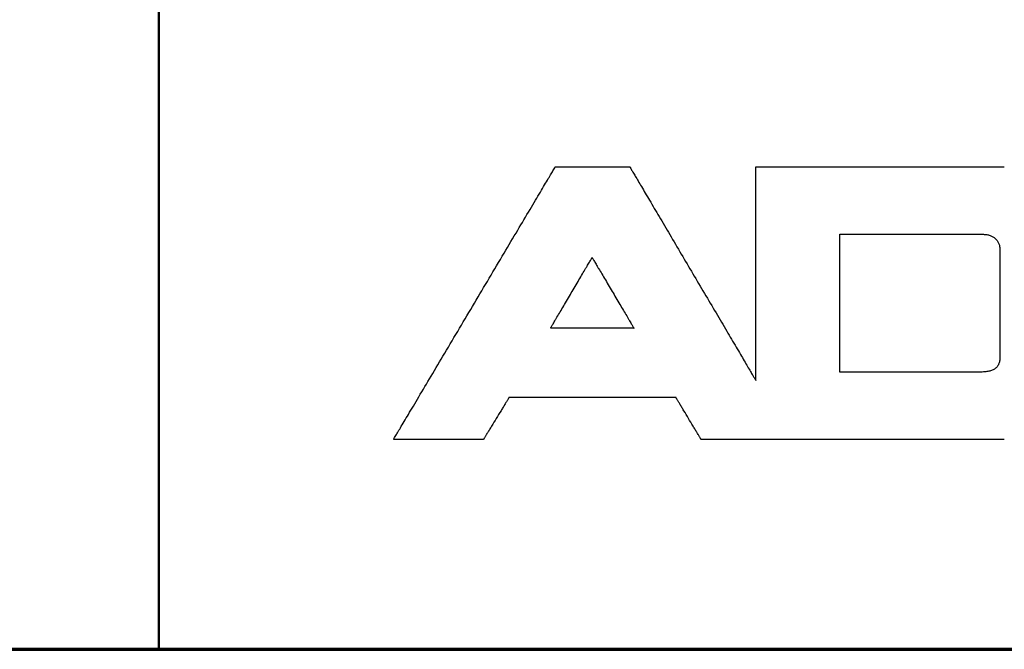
# Model space of a CAD drawing. Header units: millimetres. Extents: x -8 to 1688, y -8 to 1196.
# Tile 16 of 28: x 1160 to 1218, y 32 to 69. Entities that reach past the tile are written whole.
import ezdxf

# ---------------------------------------------------------------- set-up
doc = ezdxf.new("R2010")
doc.units = ezdxf.units.MM
doc.header["$LTSCALE"] = 4
for name, color, linetype, lineweight in [('Bordo (ISO)', 7, 'Continuous', 70), ('Geometria schizzo (ISO)', 7, 'Continuous', 25), ('Titolo (ISO)', 7, 'Continuous', 50)]:
    doc.layers.add(name, color=color, linetype=linetype, lineweight=lineweight)
doc.styles.add('Stile testo106', font='tahoma.ttf')
doc.styles.add('Stile testo39', font='tahoma.ttf')
doc.styles.add('Stile testo96', font='tahomabd.ttf')
doc.styles.add('Stile testo97', font='txt')

# ---------------------------------------------------------------- blocks, each defined once
blk = doc.blocks.new('Bordi adel')
at = {"layer": 'Bordo (ISO)'}
blk.add_line((8, 8), (412, 8), dxfattribs=at)
blk = doc.blocks.new('Cartigli ADEL system')
at = {"layer": 'Geometria schizzo (ISO)'}
for p, q in [((112.618, 100.01), (114.735, 100.01)), ((112.618, 97.979), (112.618, 100.01)), ((114.977, 99.796), (114.977, 98.193)), ((109.579, 98.624), (108.346, 98.624)), ((114.68, 97.979), (112.618, 97.979))]:
    blk.add_line(p, q, dxfattribs=at)
for points, knots in [([(106.029, 96.985), (106.032, 96.988), (106.041, 97.003), (106.06, 97.037), (106.092, 97.09), (106.135, 97.163), (106.189, 97.254), (106.253, 97.36), (106.325, 97.482), (106.436, 97.669), (106.59, 97.929), (106.864, 98.389), (107.223, 98.994), (107.583, 99.599), (107.856, 100.06), (108.011, 100.32), (108.122, 100.507), (108.194, 100.628), (108.257, 100.735), (108.311, 100.825), (108.354, 100.898), (108.386, 100.952), (108.406, 100.985), (108.415, 101), (108.417, 101.004)], [-0.4675195, -0.4675195, -0.4675195, -0.4675195, -0.4661783, -0.462269, -0.4559628, -0.4474308, -0.4368442, -0.4243744, -0.4101924, -0.3944696, -0.359086, -0.3195934, -0.2337597, -0.1479261, -0.1084335, -0.0730499, -0.0573271, -0.0431451, -0.0306753, -0.0200887, -0.0115567, -0.0052505, -0.0013412, 0, 0, 0, 0]), ([(108.417, 101.004), (108.418, 101.004), (108.422, 101.004), (108.431, 101.004), (108.446, 101.004), (108.466, 101.004), (108.491, 101.004), (108.52, 101.004), (108.553, 101.004), (108.604, 101.004), (108.675, 101.004), (108.801, 101.004), (108.967, 101.004), (109.133, 101.004), (109.259, 101.004), (109.33, 101.004), (109.381, 101.004), (109.414, 101.004), (109.443, 101.004), (109.468, 101.004), (109.488, 101.004), (109.503, 101.004), (109.512, 101.004), (109.516, 101.004), (109.517, 101.004)], [-0.1100027, -0.1100027, -0.1100027, -0.1100027, -0.1096871, -0.1087673, -0.1072835, -0.105276, -0.1027851, -0.0998511, -0.0965142, -0.0928148, -0.0844894, -0.0751971, -0.0550013, -0.0348055, -0.0255133, -0.0171879, -0.0134885, -0.0101516, -0.0072176, -0.0047267, -0.0027192, -0.0012354, -0.0003156, 0, 0, 0, 0]), ([(109.517, 101.004), (109.519, 101.001), (109.526, 100.989), (109.541, 100.963), (109.566, 100.921), (109.6, 100.864), (109.642, 100.793), (109.691, 100.709), (109.747, 100.614), (109.834, 100.468), (109.954, 100.264), (110.167, 99.903), (110.447, 99.429), (110.728, 98.954), (110.941, 98.593), (111.061, 98.39), (111.148, 98.243), (111.204, 98.148), (111.253, 98.064), (111.295, 97.993), (111.329, 97.936), (111.354, 97.894), (111.369, 97.868), (111.376, 97.856), (111.378, 97.853)], [-0.3659146, -0.3659146, -0.3659146, -0.3659146, -0.364865, -0.3618052, -0.3568695, -0.3501917, -0.341906, -0.3321461, -0.3210463, -0.3087405, -0.2810467, -0.250137, -0.1829573, -0.1157777, -0.0848679, -0.0571742, -0.0448683, -0.0337685, -0.0240087, -0.0157229, -0.0090451, -0.0041094, -0.0010497, 0, 0, 0, 0]), ([(111.378, 101.004), (111.381, 101.004), (111.395, 101.004), (111.425, 101.004), (111.474, 101.004), (111.541, 101.004), (111.623, 101.004), (111.721, 101.004), (111.831, 101.004), (112.002, 101.004), (112.239, 101.004), (112.659, 101.004), (113.211, 101.004), (113.763, 101.004), (114.183, 101.004), (114.419, 101.004), (114.59, 101.004), (114.701, 101.004), (114.798, 101.004), (114.881, 101.004), (114.947, 101.004), (114.996, 101.004), (115.026, 101.004), (115.04, 101.004), (115.044, 101.004)], [-0.3665778, -0.3665778, -0.3665778, -0.3665778, -0.3655263, -0.362461, -0.3575163, -0.3508265, -0.3425257, -0.3327482, -0.3216282, -0.3093001, -0.2815561, -0.2505903, -0.1832889, -0.1159875, -0.0850217, -0.0572778, -0.0449496, -0.0338297, -0.0240522, -0.0157514, -0.0090615, -0.0041168, -0.0010516, 0, 0, 0, 0]), ([(111.378, 97.853), (111.378, 97.856), (111.378, 97.868), (111.378, 97.894), (111.378, 97.936), (111.378, 97.993), (111.378, 98.064), (111.378, 98.148), (111.378, 98.243), (111.378, 98.39), (111.378, 98.593), (111.378, 98.954), (111.378, 99.429), (111.378, 99.903), (111.378, 100.264), (111.378, 100.468), (111.378, 100.614), (111.378, 100.709), (111.378, 100.793), (111.378, 100.864), (111.378, 100.921), (111.378, 100.963), (111.378, 100.989), (111.378, 101.001), (111.378, 101.004)], [-0.3150747, -0.3150747, -0.3150747, -0.3150747, -0.3141708, -0.3115362, -0.3072862, -0.3015363, -0.2944017, -0.2859979, -0.2764403, -0.2658442, -0.2419983, -0.2153831, -0.1575373, -0.0996916, -0.0730764, -0.0492304, -0.0386343, -0.0290767, -0.0206729, -0.0135384, -0.0077884, -0.0035384, -0.0009038, 0, 0, 0, 0]), ([(114.735, 100.01), (114.744, 100.009), (114.761, 100.009), (114.787, 100.006), (114.811, 100.001), (114.833, 99.994), (114.855, 99.985), (114.875, 99.974), (114.893, 99.962), (114.91, 99.948), (114.925, 99.933), (114.939, 99.917), (114.95, 99.899), (114.96, 99.88), (114.968, 99.86), (114.973, 99.84), (114.977, 99.818), (114.977, 99.803), (114.977, 99.796)], [0, 0, 0, 0, 0.00262962, 0.00516579, 0.00761795, 0.00999524, 0.01230663, 0.01456098, 0.01676712, 0.018934, 0.02107079, 0.02318701, 0.02529262, 0.02739817, 0.02951484, 0.0316545, 0.0338297, 0.03605366, 0.03605366, 0.03605366, 0.03605366]), ([(108.346, 98.624), (108.347, 98.625), (108.349, 98.628), (108.354, 98.637), (108.362, 98.651), (108.374, 98.67), (108.387, 98.693), (108.404, 98.721), (108.422, 98.753), (108.451, 98.801), (108.491, 98.869), (108.561, 98.988), (108.654, 99.145), (108.746, 99.303), (108.817, 99.422), (108.856, 99.49), (108.885, 99.538), (108.903, 99.57), (108.92, 99.597), (108.934, 99.621), (108.945, 99.64), (108.953, 99.654), (108.958, 99.662), (108.96, 99.666), (108.961, 99.667)], [-0.1211221, -0.1211221, -0.1211221, -0.1211221, -0.1207747, -0.1197619, -0.1181281, -0.1159177, -0.113175, -0.1099444, -0.1062702, -0.1021968, -0.0930298, -0.0827983, -0.0605611, -0.0383238, -0.0280923, -0.0189253, -0.014852, -0.0111778, -0.0079472, -0.0052045, -0.002994, -0.0013603, -0.0003475, 0, 0, 0, 0]), ([(108.961, 99.667), (108.961, 99.666), (108.964, 99.662), (108.969, 99.654), (108.977, 99.64), (108.988, 99.621), (109.002, 99.597), (109.019, 99.57), (109.037, 99.538), (109.066, 99.49), (109.106, 99.422), (109.177, 99.303), (109.27, 99.145), (109.363, 98.988), (109.434, 98.869), (109.474, 98.801), (109.503, 98.753), (109.522, 98.721), (109.538, 98.693), (109.552, 98.67), (109.563, 98.651), (109.571, 98.637), (109.576, 98.628), (109.579, 98.625), (109.579, 98.624)], [-0.1213229, -0.1213229, -0.1213229, -0.1213229, -0.1209749, -0.1199604, -0.1183239, -0.1161098, -0.1133626, -0.1101266, -0.1064464, -0.1023662, -0.0931841, -0.0829356, -0.0606615, -0.0383873, -0.0281389, -0.0189567, -0.0148766, -0.0111963, -0.0079603, -0.0052131, -0.002999, -0.0013625, -0.000348, 0, 0, 0, 0]), ([(114.977, 98.193), (114.977, 98.184), (114.977, 98.166), (114.974, 98.141), (114.968, 98.117), (114.961, 98.096), (114.951, 98.076), (114.939, 98.058), (114.924, 98.042), (114.907, 98.029), (114.888, 98.016), (114.866, 98.006), (114.841, 97.997), (114.814, 97.991), (114.785, 97.985), (114.752, 97.982), (114.717, 97.979), (114.693, 97.979), (114.68, 97.979)], [0, 0, 0, 0, 0.0027376, 0.00528788, 0.00767737, 0.00993863, 0.01211036, 0.01423667, 0.01636501, 0.01854325, 0.02081673, 0.02322601, 0.02580588, 0.02858533, 0.03158819, 0.03483397, 0.03833869, 0.04211568, 0.04211568, 0.04211568, 0.04211568]), ([(107.736, 97.606), (107.736, 97.605), (107.735, 97.603), (107.731, 97.598), (107.726, 97.589), (107.719, 97.578), (107.711, 97.564), (107.701, 97.548), (107.689, 97.529), (107.672, 97.5), (107.647, 97.46), (107.604, 97.389), (107.546, 97.295), (107.489, 97.202), (107.446, 97.13), (107.421, 97.09), (107.403, 97.061), (107.392, 97.043), (107.382, 97.026), (107.373, 97.012), (107.366, 97.001), (107.361, 96.993), (107.358, 96.987), (107.357, 96.985), (107.356, 96.985)], [-0.07282511, -0.07282511, -0.07282511, -0.07282511, -0.0726162, -0.07200725, -0.07102493, -0.06969591, -0.06804686, -0.06610444, -0.06389533, -0.06144619, -0.05593452, -0.04978279, -0.03641256, -0.02304232, -0.01689059, -0.01137892, -0.00892979, -0.00672068, -0.00477826, -0.0031292, -0.00180018, -0.00081786, -0.00020891, 0, 0, 0, 0]), ([(110.196, 97.606), (110.194, 97.606), (110.185, 97.606), (110.164, 97.606), (110.132, 97.606), (110.087, 97.606), (110.032, 97.606), (109.966, 97.606), (109.892, 97.606), (109.777, 97.606), (109.619, 97.606), (109.337, 97.606), (108.966, 97.606), (108.596, 97.606), (108.314, 97.606), (108.155, 97.606), (108.041, 97.606), (107.966, 97.606), (107.901, 97.606), (107.846, 97.606), (107.801, 97.606), (107.768, 97.606), (107.748, 97.606), (107.739, 97.606), (107.736, 97.606)], [-0.2459961, -0.2459961, -0.2459961, -0.2459961, -0.2452904, -0.2432335, -0.2399153, -0.235426, -0.2298556, -0.2232943, -0.2158322, -0.2075592, -0.1889414, -0.1681614, -0.1229981, -0.0778347, -0.0570548, -0.0384369, -0.030164, -0.0227018, -0.0161405, -0.0105701, -0.0060808, -0.0027627, -0.0007057, 0, 0, 0, 0]), ([(110.57, 96.985), (110.569, 96.985), (110.568, 96.987), (110.565, 96.993), (110.56, 97.001), (110.553, 97.012), (110.545, 97.026), (110.535, 97.043), (110.523, 97.061), (110.506, 97.09), (110.482, 97.13), (110.439, 97.202), (110.383, 97.295), (110.327, 97.389), (110.284, 97.46), (110.26, 97.5), (110.242, 97.529), (110.231, 97.548), (110.221, 97.564), (110.213, 97.578), (110.206, 97.589), (110.201, 97.598), (110.198, 97.603), (110.197, 97.605), (110.196, 97.606)], [-0.07247417, -0.07247417, -0.07247417, -0.07247417, -0.07226627, -0.07166026, -0.07068267, -0.06936005, -0.06771894, -0.06578588, -0.06358742, -0.06115008, -0.05566498, -0.04954289, -0.03623709, -0.02293128, -0.0168092, -0.01132409, -0.00888676, -0.00668829, -0.00475523, -0.00311412, -0.00179151, -0.00081392, -0.0002079, 0, 0, 0, 0]), ([(107.356, 96.985), (107.355, 96.985), (107.35, 96.985), (107.339, 96.985), (107.321, 96.985), (107.297, 96.985), (107.267, 96.985), (107.232, 96.985), (107.192, 96.985), (107.13, 96.985), (107.045, 96.985), (106.893, 96.985), (106.693, 96.985), (106.493, 96.985), (106.341, 96.985), (106.255, 96.985), (106.194, 96.985), (106.153, 96.985), (106.118, 96.985), (106.088, 96.985), (106.064, 96.985), (106.047, 96.985), (106.036, 96.985), (106.031, 96.985), (106.029, 96.985)], [-0.1326882, -0.1326882, -0.1326882, -0.1326882, -0.1323075, -0.131198, -0.1294082, -0.1269867, -0.1239821, -0.120443, -0.116418, -0.1119557, -0.1019133, -0.0907048, -0.0663441, -0.0419834, -0.0307748, -0.0207325, -0.0162702, -0.0122451, -0.008706, -0.0057014, -0.00328, -0.0014902, -0.0003806, 0, 0, 0, 0]), ([(111.712, 96.985), (111.711, 96.985), (111.706, 96.985), (111.697, 96.985), (111.682, 96.985), (111.661, 96.985), (111.635, 96.985), (111.605, 96.985), (111.57, 96.985), (111.517, 96.985), (111.444, 96.985), (111.313, 96.985), (111.141, 96.985), (110.969, 96.985), (110.838, 96.985), (110.764, 96.985), (110.711, 96.985), (110.676, 96.985), (110.646, 96.985), (110.62, 96.985), (110.6, 96.985), (110.584, 96.985), (110.575, 96.985), (110.571, 96.985), (110.57, 96.985)], [-0.1142194, -0.1142194, -0.1142194, -0.1142194, -0.1138918, -0.1129367, -0.111396, -0.1093115, -0.1067252, -0.1036787, -0.1002139, -0.0963726, -0.0877281, -0.0780797, -0.0571097, -0.0361397, -0.0264913, -0.0178468, -0.0140055, -0.0105408, -0.0074943, -0.0049079, -0.0028234, -0.0012827, -0.0003277, 0, 0, 0, 0]), ([(111.897, 96.985), (111.897, 96.985), (111.896, 96.985), (111.895, 96.985), (111.892, 96.985), (111.889, 96.985), (111.885, 96.985), (111.88, 96.985), (111.874, 96.985), (111.866, 96.985), (111.854, 96.985), (111.832, 96.985), (111.804, 96.985), (111.777, 96.985), (111.755, 96.985), (111.743, 96.985), (111.735, 96.985), (111.729, 96.985), (111.724, 96.985), (111.72, 96.985), (111.717, 96.985), (111.714, 96.985), (111.713, 96.985), (111.712, 96.985), (111.712, 96.985)], [-0.01852743, -0.01852743, -0.01852743, -0.01852743, -0.01847428, -0.01831936, -0.01806945, -0.01773133, -0.0173118, -0.01681763, -0.01625561, -0.01563252, -0.0142303, -0.01266524, -0.00926372, -0.0058622, -0.00429713, -0.00289491, -0.00227183, -0.00170981, -0.00121564, -0.0007961, -0.00045798, -0.00020807, -0.00005315, 0, 0, 0, 0]), ([(115.044, 96.985), (115.041, 96.985), (115.029, 96.985), (115.003, 96.985), (114.961, 96.985), (114.904, 96.985), (114.833, 96.985), (114.749, 96.985), (114.654, 96.985), (114.508, 96.985), (114.305, 96.985), (113.944, 96.985), (113.47, 96.985), (112.997, 96.985), (112.636, 96.985), (112.433, 96.985), (112.286, 96.985), (112.191, 96.985), (112.108, 96.985), (112.037, 96.985), (111.98, 96.985), (111.938, 96.985), (111.912, 96.985), (111.9, 96.985), (111.897, 96.985)], [-0.3146505, -0.3146505, -0.3146505, -0.3146505, -0.3137479, -0.3111168, -0.3068726, -0.3011304, -0.2940054, -0.2856129, -0.2760682, -0.2654864, -0.2416725, -0.2150931, -0.1573252, -0.0995574, -0.072978, -0.0491641, -0.0385823, -0.0290376, -0.0206451, -0.0135201, -0.0077779, -0.0035337, -0.0009026, 0, 0, 0, 0])]:
    blk.add_open_spline(points, degree=3, knots=knots, dxfattribs=at)
at = {"layer": 'Titolo (ISO)'}
for p, q in [((102.567, 93.891), (102.567, 128.891)), ((222.567, 93.891), (102.567, 93.891))]:
    blk.add_line(p, q, dxfattribs=at)
for tag, p, height, style in [('Materiale_001', (124.567, 125.391), 2.5, 'Stile testo39'), ('Pagina_001', (209.567, 126.391), 1.5, 'Stile testo106'), ('Tolleranza_001', (190.067, 119.391), 1.5, 'Stile testo106'), ('Descrizione_001', (117.455, 112.334), 2.5, 'Stile testo96'), ('Revisione_001', (188.567, 111.391), 1.5, 'Stile testo106'), ('Data_001', (203.483, 111.324), 1.5, 'Stile testo106'), ('Titolo_001', (112.41, 105.734), 3.5, 'Stile testo97'), ('Scala_001', (188.339, 105.887), 1.5, 'Stile testo106'), ('N._Documento_001', (203.567, 105.891), 1.5, 'Stile testo106'), ('Disegnatore_001', (158.567, 98.391), 1.5, 'Stile testo106'), ('Verifica_001', (173.567, 98.391), 1.5, 'Stile testo106'), ('Approvazione_001', (188.567, 98.391), 1.5, 'Stile testo106'), ('File_001', (203.567, 98.391), 1.5, 'Stile testo106')]:
    blk.add_attdef(tag, p, '', height=height, dxfattribs=dict(at, style=style))

msp = doc.modelspace()

# ---------------------------------------------------------------- block references
at = {"xscale": 4, "yscale": 4, "zscale": 4}
for name, p in [('Bordi adel', (0, 0)), ('Cartigli ADEL system', (757.731, -343.565))]:
    msp.add_blockref(name, p, dxfattribs=at)

doc.saveas('drawing.dxf')
